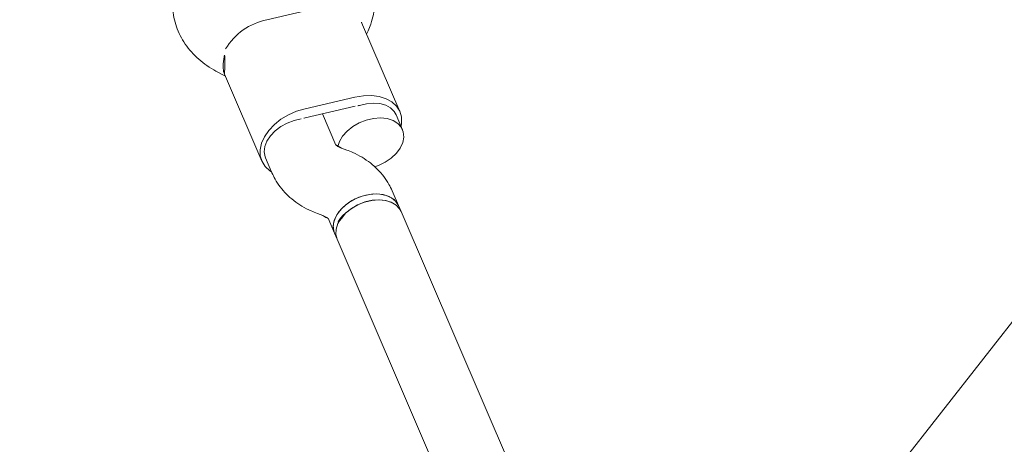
# Model space of a CAD drawing. Extents: x 5459245 to 5462690, y 5971016 to 5972523.
# Tile 132 of 198: x 5462451.7604 to 5462451.9864, y 5972213.4174 to 5972213.5148. Entities that reach past the tile are written whole.
import ezdxf

# ---------------------------------------------------------------- set-up
doc = ezdxf.new("R2010")
doc.units = 0
doc.layers.add('A_MAŁA ARCHITEKTURA', color=195, linetype='CONTINUOUS', lineweight=9)

# ---------------------------------------------------------------- blocks, each defined once
blk = doc.blocks.new('A$C43995eb0')
at = {"layer": 'A_MAŁA ARCHITEKTURA', "linetype": 'Continuous'}
for p, q in [((1778.64, -748.34), (2082.04, -807.37)), ((2073.65, -805.74), (1981.97, -916.29)), ((1994.28, -926.5), (2092.18, -808.46)), ((1981.02, -917.43), (1978.64, -920.3)), ((1981.97, -916.29), (1981.02, -917.43)), ((1965.08, -924.54), (1962.72, -927.39)), ((1993.33, -927.64), (1994.28, -926.5)), ((1961.67, -926.98), (1947.82, -943.68)), ((1990.96, -930.51), (1993.33, -927.64)), ((1991.11, -933.2), (1990.95, -931.92)), ((1975.07, -933.84), (1975.22, -935.12)), ((1963.39, -937.68), (1970.98, -946.68)), ((1972.82, -945.68), (1965.23, -936.68)), ((1975.22, -936.53), (1970.21, -942.57)), ((1949.33, -941.86), (1948.44, -941.9)), ((1985.15, -949.61), (1987.53, -946.75)), ((1972.32, -966.76), (1986.2, -950.03)), ((1949.21, -954.78), (1956.8, -963.79)), ((1972.61, -968.84), (1972.68, -966.32))]:
    blk.add_line(p, q, dxfattribs=at)
at = {"layer": 'A_MAŁA ARCHITEKTURA', "linetype": 'Continuous', "flags": 128}
for points in [[(1981.02, -917.43), (1980.66, -917.95), (1980.23, -919.07), (1980.13, -920.35), (1980.36, -921.73), (1980.91, -923.15), (1981.75, -924.55), (1982.85, -925.85), (1984.14, -926.99), (1985.58, -927.92), (1987.09, -928.61), (1988.61, -929.01), (1990.06, -929.1), (1991.38, -928.89), (1992.49, -928.39), (1993.33, -927.64)], [(1982.27, -925.21), (1981.3, -923.86), (1980.6, -922.44), (1980.21, -921.03), (1980.14, -919.69), (1980.41, -918.49), (1980.99, -917.47), (1981.02, -917.43)], [(1988.12, -927.5), (1986.61, -926.83), (1985.16, -925.9), (1983.86, -924.77), (1982.75, -923.48), (1981.89, -922.09), (1981.33, -920.67), (1981.08, -919.28), (1981.17, -917.99), (1981.57, -916.87), (1981.96, -916.29)], [(1981.97, -916.29), (1981.61, -916.81), (1981.18, -917.93), (1981.08, -919.21), (1981.31, -920.59), (1981.86, -922.01), (1982.7, -923.4), (1983.79, -924.7), (1985.09, -925.85), (1986.53, -926.78), (1988.04, -927.47), (1989.56, -927.87), (1991.01, -927.96), (1992.32, -927.75), (1993.44, -927.25), (1994.28, -926.5)], [(1975.62, -926.39), (1974.94, -925.75), (1973.57, -924.7), (1972.08, -923.89), (1970.56, -923.34), (1969.07, -923.09), (1967.68, -923.15), (1966.45, -923.51), (1965.45, -924.16), (1964.72, -925.06), (1964.3, -926.18), (1964.2, -927.46), (1964.43, -928.85), (1964.97, -930.27), (1965.81, -931.66), (1966.91, -932.96), (1968.2, -934.1), (1969.64, -935.04), (1971.16, -935.72), (1972.67, -936.12), (1974.12, -936.22), (1975.32, -936.04)], [(1964.52, -925.22), (1963.83, -925.44), (1962.59, -926.12), (1961.6, -927.07), (1960.9, -928.25), (1960.52, -929.63), (1960.47, -931.16), (1960.74, -932.78), (1961.33, -934.45), (1962.23, -936.1), (1963.39, -937.68)], [(1993.33, -927.64), (1992.96, -928.03), (1991.96, -928.68), (1990.74, -929.04), (1989.35, -929.09), (1987.86, -928.84), (1986.33, -928.3), (1984.85, -927.49), (1983.47, -926.44), (1982.27, -925.21)], [(1962.72, -927.39), (1962.24, -928.13), (1961.89, -929.26), (1961.85, -930.53), (1962.12, -931.9), (1962.7, -933.29), (1963.55, -934.64), (1964.64, -935.9)], [(1970.98, -946.68), (1972.38, -948.14), (1973.95, -949.42), (1975.66, -950.48), (1977.43, -951.28), (1979.22, -951.81), (1980.95, -952.03), (1982.58, -951.95), (1984.04, -951.56), (1985.28, -950.89), (1986.27, -949.94), (1986.97, -948.76), (1987.35, -947.38), (1987.4, -946.9)], [(1985.15, -949.61), (1984.98, -949.81), (1984.06, -950.51), (1982.91, -950.94), (1981.59, -951.08), (1980.15, -950.92), (1978.66, -950.48), (1977.19, -949.77), (1975.79, -948.83), (1974.54, -947.69), (1973.49, -946.41)]]:
    blk.add_lwpolyline(points, dxfattribs=at)
at = {"layer": 'A_MAŁA ARCHITEKTURA', "linetype": 'Continuous'}
for centre, radius, start, end in [((1990.47, -922.45), 5.57, 245.0796, 313.2226), ((1973.58, -929.63), 10.92, 215.0462, 220.1559), ((1981.63, -938.25), 11.52, 220.147, 225.0776), ((1968.05, -954.75), 14.43, 218.7797, 266.0178)]:
    blk.add_arc(centre, radius, start, end, dxfattribs=at)
for points, knots in [([(1978.64, -920.3), (1978.31, -920.73), (1977.54, -921.72), (1976.57, -923.46), (1975.76, -925.48), (1975.2, -927.65), (1974.91, -929.94), (1974.88, -932.02), (1975.01, -933.33), (1975.07, -933.84)], [0, 0, 0, 0, 0.115781, 0.26696, 0.419714, 0.575324, 0.734016, 0.895559, 1, 1, 1, 1]), ([(1990.95, -931.92), (1990.94, -931.79), (1990.9, -931.38), (1990.92, -930.84), (1991.01, -930.44), (1991.03, -930.41), (1991.04, -930.4)], [0, 0, 0, 0, 0.13432, 0.417664, 0.711173, 1, 1, 1, 1]), ([(1987.53, -946.75), (1987.87, -946.32), (1988.63, -945.32), (1989.6, -943.59), (1990.41, -941.56), (1990.97, -939.39), (1991.26, -937.11), (1991.29, -935.03), (1991.16, -933.72), (1991.11, -933.2)], [0, 0, 0, 0, 0.1157806, 0.2669601, 0.4197139, 0.5753244, 0.7340164, 0.8955592, 1, 1, 1, 1]), ([(1975.22, -935.12), (1975.23, -935.26), (1975.27, -935.67), (1975.25, -936.21), (1975.16, -936.6), (1975.14, -936.63), (1975.13, -936.65)], [0, 0, 0, 0, 0.13432, 0.417664, 0.711173, 1, 1, 1, 1]), ([(1948.44, -941.9), (1947.9, -941.94), (1946.58, -942.05), (1944.56, -942.51), (1942.43, -943.31), (1940.46, -944.4), (1938.68, -945.74), (1937.11, -947.32), (1935.75, -949.11), (1934.63, -951.08), (1933.75, -953.23), (1933.11, -955.53), (1932.74, -957.95), (1932.65, -960.47), (1932.82, -963.06), (1933.27, -965.66), (1933.99, -968.25), (1934.94, -970.78), (1935.78, -972.38), (1936.19, -973.17)], [0, 0, 0, 0, 0.0419453, 0.1011602, 0.1595465, 0.2171241, 0.2742403, 0.3311681, 0.3882968, 0.445984, 0.5045197, 0.5640849, 0.624718, 0.6863095, 0.7486425, 0.8114674, 0.8745747, 0.9378149, 1, 1, 1, 1]), ([(1947.83, -943.69), (1947.81, -943.7), (1947.43, -944.04), (1947.12, -944.6), (1946.81, -945.14)], [0, 0, 0, 0, 0.028905, 1, 1, 1, 1]), ([(1972.28, -966.73), (1972.24, -966.8), (1972.05, -967.16), (1970.88, -967.88), (1969.08, -968.6), (1967.65, -968.98), (1967.05, -969.15)], [0, 0, 0, 0, 0.080859, 0.413597, 0.75234, 1, 1, 1, 1]), ([(1940.93, -979.51), (1940.95, -979.54), (1941.59, -980.23), (1942.98, -981.44), (1945.12, -983.04), (1947.41, -984.36), (1949.79, -985.38), (1952.23, -986.08), (1954.68, -986.44), (1957.1, -986.46), (1959.44, -986.15), (1961.65, -985.52), (1963.72, -984.59), (1965.61, -983.4), (1967.31, -981.95), (1968.79, -980.29), (1970.05, -978.42), (1971.08, -976.37), (1971.86, -974.16), (1972.38, -971.82), (1972.57, -970.03), (1972.61, -969.02), (1972.61, -968.84)], [0, 0, 0, 0, 0.002279, 0.060299, 0.118645, 0.17707, 0.235321, 0.293057, 0.349929, 0.405684, 0.460238, 0.513677, 0.566215, 0.618146, 0.669757, 0.721345, 0.773254, 0.825787, 0.879171, 0.933518, 0.987639, 1, 1, 1, 1]), ([(2042.68, -1027.35), (2038.84, -1027.3), (2027.57, -1027.16), (2008.87, -1026.68), (1986.57, -1025.82), (1964.28, -1024.63), (1942, -1023.11), (1925.85, -1021.85), (1917.12, -1021.01), (1915.81, -1020.88)], [0, 0, 0, 0, 0.090557, 0.266211, 0.441865, 0.617518, 0.793169, 0.968818, 1, 1, 1, 1])]:
    blk.add_open_spline(points, degree=3, knots=knots, dxfattribs=at)

msp = doc.modelspace()

# ---------------------------------------------------------------- block references
at = {"layer": 'A_MAŁA ARCHITEKTURA', "xscale": 0.001, "yscale": 0.001, "zscale": 0.001, "rotation": 242.9301705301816}
msp.add_blockref('A$C43995eb0', (5462453.5658, 5972214.81866), dxfattribs=at)

doc.saveas('drawing.dxf')
